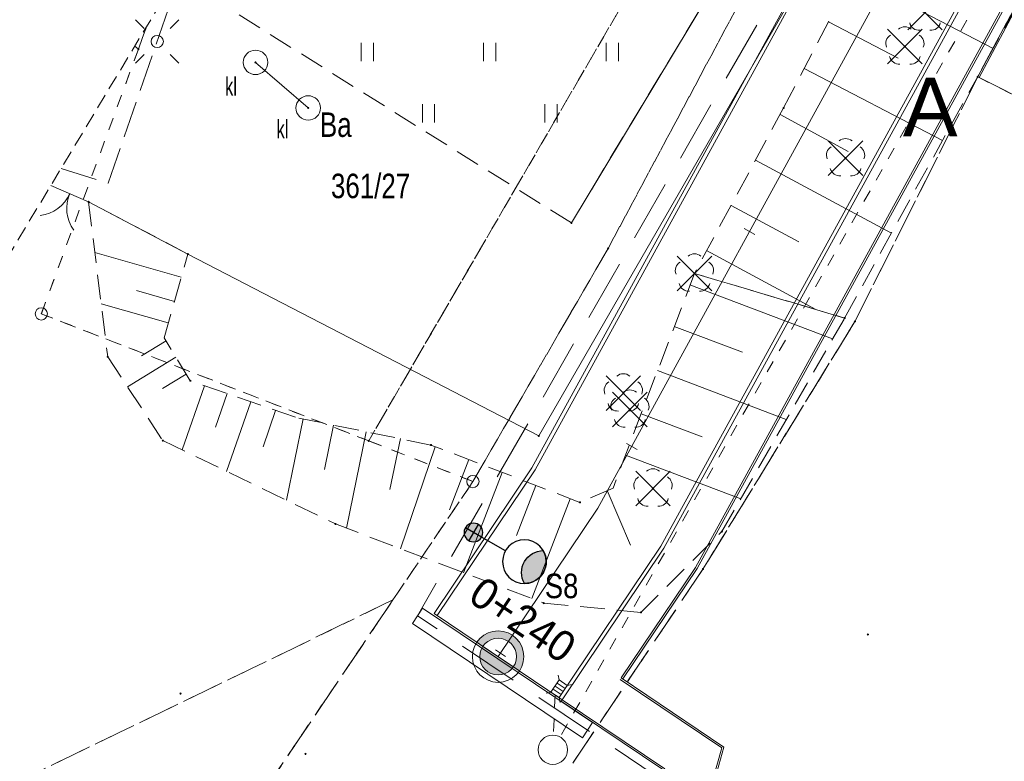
# Model space of a CAD drawing. Header units: metres. Extents: x 6541766 to 6542178, y 5894743 to 5895314.
# Tile 17 of 77: x 6541833 to 6541874, y 5895080 to 5895110. Entities that reach past the tile are written whole.
import ezdxf

# ---------------------------------------------------------------- set-up
doc = ezdxf.new("R2010")
doc.units = ezdxf.units.M
for name, pattern in [('0.5_0.5', [1, 0.5, -0.5]), ('1.0_0.5', [1.5, 1, -0.5]), ('1.5_0.5', [2, 1.5, -0.5]), ('2', [0.9, 0.6, -0.3]), ('DASHED', [0.75, 0.5, -0.25]), ('egkk-500', [2, 1.5, -0.5]), ('egug-500', [1, 0.5, -0.5]), ('otob_500', [0])]:
    doc.linetypes.add(name, pattern=pattern)
for name, color, linetype in [('000 Inne (niezydentyfikowane)', 7, 'Continuous'), ('210-oznaczenie konturu użytku gruntowego', 7, 'Continuous'), ('211-numer działki ewidencyjnej', 7, 'Continuous'), ('217-kontur klasyfikacyjny', 7, 'Continuous'), ('218-kontur użytku gruntowego', 7, 'Continuous'), ('219-działka ewidencyjna', 7, 'Continuous'), ('_dr_krawężnik wystający 15x30', 214, 'Continuous'), ('_rozbiórki', 1, 'Continuous'), ('brama', 7, 'Continuous'), ('C-DROGI-SYTUACJA-ETYKIETY', 7, 'Continuous'), ('jezdnia', 7, 'Continuous'), ('ogrodzenie trwałe', 7, 'Continuous'), ('osadnik  szambo-Atr17', 7, 'Continuous'), ('przewód kanalizacyjny', 7, 'Continuous'), ('skarpa nieumocniona', 7, 'Continuous'), ('trawnik', 7, 'Continuous'), ('Zakres', 7, 'Continuous')]:
    doc.layers.add(name, color=color, linetype=linetype)
for name, color, linetype, lineweight in [('_dr_obrzeże 8x30', 210, 'Continuous', 30), ('_dr_ścieki kd', 36, 'Continuous', 30), ('A-OPIS', 4, 'Continuous', 20), ('A-OZNACZENIA', 7, 'Continuous', 15), ('IE - Kable projektowane', 1, 'DASHED', 20), ('IE - podklad', 8, 'Continuous', 9), ('IE - rury ochronne', 5, 'Continuous', 9), ('IE - SŁUP', 1, 'Continuous', 30), ('IE - SŁUP 150W', 1, 'Continuous', 30)]:
    doc.layers.add(name, color=color, linetype=linetype, lineweight=lineweight)
doc.layers.add('A-ZIELŃ - PROJ -B', color=7, linetype='Continuous', lineweight=13, true_color=0x91c200)
doc.styles.add('ARIAL', font='arial.ttf')
doc.styles.add('MtXpl_Arial73', font='arial.ttf', dxfattribs={"height": 0.2})
doc.linetypes.add('902-500', pattern='A,3.75,0,[1,ksztalty.shx,S=0.5,R=0,X=0,Y=0],3.75', length=7.5)

# ---------------------------------------------------------------- blocks, each defined once
blk = doc.blocks.new('blok - sanitarne pzt chelmza ng')
at = {"layer": '_dr_ścieki kd', "linetype": '0.5_0.5', "lineweight": 9}
for p, q in [((6542384.316, 5895131.51), (6542355.379, 5895080.53)), ((6542355.173, 5895082.246, 88.662), (6542355.107, 5895080.607, 88.662))]:
    blk.add_line(p, q, dxfattribs=at)
at = {"layer": '_dr_ścieki kd', "lineweight": 9, "elevation": 88.662, "flags": 128}
for points in [[(6542355.674, 5895082.632), (6542355.343, 5895082.855), (6542355.007, 5895082.358), (6542355.339, 5895082.134), (6542355.674, 5895082.632)], [(6542355.591, 5895082.507), (6542355.259, 5895082.731)], [(6542355.343, 5895082.855), (6542355.304, 5895083.052)], [(6542355.007, 5895082.358), (6542354.811, 5895082.319)], [(6542355.423, 5895082.259), (6542355.091, 5895082.482)], [(6542355.507, 5895082.383), (6542355.175, 5895082.606)], [(6542355.674, 5895082.632), (6542355.871, 5895082.67)], [(6542355.339, 5895082.134), (6542355.377, 5895081.938)]]:
    blk.add_lwpolyline(points, dxfattribs=at)
at = {"layer": '_dr_ścieki kd', "lineweight": 9}
blk.add_circle((6542355.083, 5895080.008), 0.6, dxfattribs=at)
at = {"layer": '_rozbiórki', "lineweight": 9}
for p, q in [((6542369.563, 5895110.787), (6542370.977, 5895109.373)), ((6542370.977, 5895110.787), (6542369.563, 5895109.373)), ((6542368.743, 5895109.407), (6542370.157, 5895107.993)), ((6542370.157, 5895109.407), (6542368.743, 5895107.993)), ((6542366.323, 5895104.847), (6542367.737, 5895103.433)), ((6542367.737, 5895104.847), (6542366.323, 5895103.433)), ((6542360.153, 5895100.147), (6542361.567, 5895098.733)), ((6542361.567, 5895100.147), (6542360.153, 5895098.733)), ((6542357.253, 5895095.257), (6542358.667, 5895093.843)), ((6542358.667, 5895095.257), (6542357.253, 5895093.843)), ((6542357.523, 5895094.597), (6542358.937, 5895093.183)), ((6542358.937, 5895094.597), (6542357.523, 5895093.183)), ((6542358.463, 5895091.377), (6542359.877, 5895089.963)), ((6542359.877, 5895091.377), (6542358.463, 5895089.963))]:
    blk.add_line(p, q, dxfattribs=at)
at = {"layer": 'przewód kanalizacyjny', "color": 34, "linetype": 'Continuous', "lineweight": 9}
blk.add_line((6542342.95, 5895108.05), (6542345.1, 5895106.19), dxfattribs=at)
blk = doc.blocks.new('blok - podklad szary rfqfqw')
at = {"linetype": 'ByBlock', "lineweight": 9}
for points in [[(6541853.472, 5895083.39), (6541853.721, 5895083.222, 0.414214), (6541853.435, 5895084.679, 0.414214), (6541851.978, 5895084.394), (6541852.227, 5895084.226, -0.414214), (6541853.268, 5895084.43, -0.414214)], [(6541852.227, 5895084.226, 0.414214), (6541852.431, 5895083.186, 0.414214), (6541853.472, 5895083.39)], [(6541852.227, 5895084.226, 0.414214), (6541852.431, 5895083.186, 0.414214), (6541853.472, 5895083.39)]]:
    blk.add_hatch(color=8, dxfattribs=at).paths.add_polyline_path(points)
at = {"color": 8, "lineweight": 9}
for p, q in [((6541891.698, 5895153.257), (6541856.923, 5895089.868)), ((6541856.923, 5895089.868), (6541852.849, 5895083.808)), ((6541850.235, 5895085.565, 87.8), (6541855.463, 5895082.051, 87.8)), ((6541857.824, 5895082.874), (6541861.974, 5895080.084)), ((6541861.974, 5895080.084), (6541844.097, 5895016.209))]:
    blk.add_line(p, q, dxfattribs=at)
at = {"color": 8, "linetype": 'Continuous', "lineweight": 9}
for p, q in [((6541838.41, 5895109.431), (6541838.057, 5895109.784)), ((6541839.471, 5895109.431), (6541839.824, 5895109.784)), ((6541847.259, 5895108.099), (6541847.259, 5895108.849)), ((6541847.759, 5895108.099), (6541847.759, 5895108.849)), ((6541852.259, 5895108.099), (6541852.259, 5895108.849)), ((6541852.759, 5895108.099), (6541852.759, 5895108.849)), ((6541857.259, 5895108.099), (6541857.259, 5895108.849)), ((6541857.759, 5895108.099), (6541857.759, 5895108.849)), ((6541838.41, 5895108.37), (6541838.057, 5895108.017)), ((6541839.471, 5895108.37), (6541839.824, 5895108.017)), ((6541849.759, 5895105.599), (6541849.759, 5895106.349)), ((6541850.259, 5895105.599), (6541850.259, 5895106.349)), ((6541854.759, 5895105.599), (6541854.759, 5895106.349)), ((6541855.259, 5895105.599), (6541855.259, 5895106.349))]:
    blk.add_line(p, q, dxfattribs=at)
at = {"color": 8, "linetype": 'ByBlock', "lineweight": 9}
for p, q in [((6541863.332, 5895101.03), (6541862.893, 5895101.271)), ((6541858.522, 5895092.263), (6541858.084, 5895092.503)), ((6541852.227, 5895084.226), (6541851.978, 5895084.394)), ((6541853.472, 5895083.39), (6541852.227, 5895084.226)), ((6541853.472, 5895083.39), (6541852.227, 5895084.226)), ((6541853.152, 5895083.81), (6541852.737, 5895084.089)), ((6541853.472, 5895083.39), (6541853.721, 5895083.222))]:
    blk.add_line(p, q, dxfattribs=at)
at = {"color": 8, "linetype": 'Continuous', "lineweight": 9}
for centre, radius in [((6541838.94, 5895108.9), 0.25), ((6541842.95, 5895108.05), 0.5), ((6541845.1, 5895106.19), 0.5), ((6541834.21, 5895097.79), 0.25), ((6541851.82, 5895090.95), 0.25)]:
    blk.add_circle(centre, radius, dxfattribs=at)
at = {"color": 8, "linetype": 'ByBlock', "lineweight": 9}
for radius in [1.05, 0.75, 0.75]:
    blk.add_circle((6541852.849, 5895083.808), radius, dxfattribs=at)
at = {"color": 8, "linetype": 'Continuous', "lineweight": 9}
for centre, radius, start, end in [((6541870.035, 5895109.756), 0.4, 193.221, 274.871), ((6541870.505, 5895109.756), 0.4, 265.129, 346.779), ((6541869.45, 5895109.1), 0.4, 49.272, 130.728), ((6541869.07, 5895108.824), 0.4, 121.308, 202.548), ((6541869.83, 5895108.824), 0.4, 337.452, 58.692), ((6541869.215, 5895108.376), 0.4, 193.221, 274.871), ((6541869.685, 5895108.376), 0.4, 265.129, 346.779), ((6541867.03, 5895104.54), 0.4, 49.272, 130.728), ((6541866.65, 5895104.264), 0.4, 121.308, 202.548), ((6541867.41, 5895104.264), 0.4, 337.452, 58.692), ((6541866.795, 5895103.816), 0.4, 193.221, 274.871), ((6541867.265, 5895103.816), 0.4, 265.129, 346.779), ((6541833.996, 5895103.295), 1.5, 276.443, 336.443), ((6541836.746, 5895102.097), 1.5, 156.443, 216.443), ((6541860.86, 5895099.84), 0.4, 49.272, 130.728), ((6541860.48, 5895099.564), 0.4, 121.308, 202.548), ((6541861.24, 5895099.564), 0.4, 337.452, 58.692), ((6541860.625, 5895099.116), 0.4, 193.221, 274.871), ((6541861.095, 5895099.116), 0.4, 265.129, 346.779), ((6541857.96, 5895094.95), 0.4, 49.272, 130.728), ((6541857.58, 5895094.674), 0.4, 121.308, 202.548), ((6541858.34, 5895094.674), 0.4, 337.452, 58.692), ((6541857.85, 5895094.014), 0.4, 121.308, 202.548), ((6541858.23, 5895094.29), 0.4, 49.272, 130.728), ((6541858.61, 5895094.014), 0.4, 337.452, 58.692), ((6541857.725, 5895094.226), 0.4, 193.221, 274.871), ((6541858.195, 5895094.226), 0.4, 265.129, 346.779), ((6541857.995, 5895093.566), 0.4, 193.221, 274.871), ((6541858.465, 5895093.566), 0.4, 265.129, 346.779), ((6541858.79, 5895090.794), 0.4, 121.308, 202.548), ((6541859.17, 5895091.07), 0.4, 49.272, 130.728), ((6541859.55, 5895090.794), 0.4, 337.452, 58.692), ((6541858.935, 5895090.346), 0.4, 193.221, 274.871), ((6541859.405, 5895090.346), 0.4, 265.129, 346.779)]:
    blk.add_arc(centre, radius, start, end, dxfattribs=at)
at = {"color": 8, "linetype": 'Continuous', "lineweight": 9, "extrusion": (0, 0, -1)}
for points in [[(-6541838.138, 5895108.558), (-6541838.138, 5895108.622), (-6541838.125, 5895108.59)], [(-6541838.138, 5895108.622), (-6541838.17, 5895108.545), (-6541838.17, 5895108.635)], [(-6541838.138, 5895108.622), (-6541838.138, 5895108.558), (-6541838.17, 5895108.545)], [(-6541838.17, 5895108.635), (-6541838.17, 5895108.545), (-6541838.202, 5895108.558)], [(-6541838.17, 5895108.635), (-6541838.202, 5895108.558), (-6541838.202, 5895108.622)], [(-6541838.202, 5895108.622), (-6541838.202, 5895108.558), (-6541838.215, 5895108.59)], [(-6541869.415, 5895108.665), (-6541869.415, 5895108.735), (-6541869.4, 5895108.7)], [(-6541869.415, 5895108.735), (-6541869.45, 5895108.65), (-6541869.45, 5895108.75)], [(-6541869.415, 5895108.735), (-6541869.415, 5895108.665), (-6541869.45, 5895108.65)], [(-6541869.45, 5895108.75), (-6541869.45, 5895108.65), (-6541869.485, 5895108.665)], [(-6541869.45, 5895108.75), (-6541869.485, 5895108.665), (-6541869.485, 5895108.735)], [(-6541869.485, 5895108.735), (-6541869.485, 5895108.665), (-6541869.5, 5895108.7)], [(-6541842.918, 5895108.018), (-6541842.918, 5895108.082), (-6541842.905, 5895108.05)], [(-6541842.918, 5895108.082), (-6541842.95, 5895108.005), (-6541842.95, 5895108.095)], [(-6541842.918, 5895108.082), (-6541842.918, 5895108.018), (-6541842.95, 5895108.005)], [(-6541842.95, 5895108.095), (-6541842.95, 5895108.005), (-6541842.982, 5895108.018)], [(-6541842.95, 5895108.095), (-6541842.982, 5895108.018), (-6541842.982, 5895108.082)], [(-6541842.982, 5895108.082), (-6541842.982, 5895108.018), (-6541842.995, 5895108.05)], [(-6541872.388, 5895107.428), (-6541872.388, 5895107.492), (-6541872.375, 5895107.46)], [(-6541872.388, 5895107.492), (-6541872.42, 5895107.415), (-6541872.42, 5895107.505)], [(-6541872.388, 5895107.492), (-6541872.388, 5895107.428), (-6541872.42, 5895107.415)], [(-6541872.42, 5895107.505), (-6541872.42, 5895107.415), (-6541872.452, 5895107.428)], [(-6541872.42, 5895107.505), (-6541872.452, 5895107.428), (-6541872.452, 5895107.492)], [(-6541872.452, 5895107.492), (-6541872.452, 5895107.428), (-6541872.465, 5895107.46)], [(-6541845.068, 5895106.158), (-6541845.068, 5895106.222), (-6541845.055, 5895106.19)], [(-6541845.068, 5895106.222), (-6541845.1, 5895106.145), (-6541845.1, 5895106.235)], [(-6541845.068, 5895106.222), (-6541845.068, 5895106.158), (-6541845.1, 5895106.145)], [(-6541845.1, 5895106.235), (-6541845.1, 5895106.145), (-6541845.132, 5895106.158)], [(-6541845.1, 5895106.235), (-6541845.132, 5895106.158), (-6541845.132, 5895106.222)], [(-6541845.132, 5895106.222), (-6541845.132, 5895106.158), (-6541845.145, 5895106.19)], [(-6541864.468, 5895106.158), (-6541864.468, 5895106.222), (-6541864.455, 5895106.19)], [(-6541864.468, 5895106.222), (-6541864.5, 5895106.145), (-6541864.5, 5895106.235)], [(-6541864.468, 5895106.222), (-6541864.468, 5895106.158), (-6541864.5, 5895106.145)], [(-6541864.5, 5895106.235), (-6541864.5, 5895106.145), (-6541864.532, 5895106.158)], [(-6541864.5, 5895106.235), (-6541864.532, 5895106.158), (-6541864.532, 5895106.222)], [(-6541864.532, 5895106.222), (-6541864.532, 5895106.158), (-6541864.545, 5895106.19)], [(-6541866.995, 5895104.105), (-6541866.995, 5895104.175), (-6541866.98, 5895104.14)], [(-6541866.995, 5895104.175), (-6541867.03, 5895104.09), (-6541867.03, 5895104.19)], [(-6541866.995, 5895104.175), (-6541866.995, 5895104.105), (-6541867.03, 5895104.09)], [(-6541867.03, 5895104.19), (-6541867.03, 5895104.09), (-6541867.065, 5895104.105)], [(-6541867.03, 5895104.19), (-6541867.065, 5895104.105), (-6541867.065, 5895104.175)], [(-6541867.065, 5895104.175), (-6541867.065, 5895104.105), (-6541867.08, 5895104.14)], [(-6541836.108, 5895102.328), (-6541836.108, 5895102.392), (-6541836.095, 5895102.36)], [(-6541836.108, 5895102.392), (-6541836.14, 5895102.315), (-6541836.14, 5895102.405)], [(-6541836.108, 5895102.392), (-6541836.108, 5895102.328), (-6541836.14, 5895102.315)], [(-6541836.14, 5895102.405), (-6541836.14, 5895102.315), (-6541836.172, 5895102.328)], [(-6541836.14, 5895102.405), (-6541836.172, 5895102.328), (-6541836.172, 5895102.392)], [(-6541836.172, 5895102.392), (-6541836.172, 5895102.328), (-6541836.185, 5895102.36)], [(-6541855.808, 5895101.468), (-6541855.808, 5895101.532), (-6541855.795, 5895101.5)], [(-6541855.808, 5895101.532), (-6541855.84, 5895101.455), (-6541855.84, 5895101.545)], [(-6541855.808, 5895101.532), (-6541855.808, 5895101.468), (-6541855.84, 5895101.455)], [(-6541855.84, 5895101.545), (-6541855.84, 5895101.455), (-6541855.872, 5895101.468)], [(-6541855.84, 5895101.545), (-6541855.872, 5895101.468), (-6541855.872, 5895101.532)], [(-6541855.872, 5895101.532), (-6541855.872, 5895101.468), (-6541855.885, 5895101.5)], [(-6541857.308, 5895100.428), (-6541857.308, 5895100.492), (-6541857.295, 5895100.46)], [(-6541857.308, 5895100.492), (-6541857.34, 5895100.415), (-6541857.34, 5895100.505)], [(-6541857.308, 5895100.492), (-6541857.308, 5895100.428), (-6541857.34, 5895100.415)], [(-6541857.34, 5895100.505), (-6541857.34, 5895100.415), (-6541857.372, 5895100.428)], [(-6541857.34, 5895100.505), (-6541857.372, 5895100.428), (-6541857.372, 5895100.492)], [(-6541857.372, 5895100.492), (-6541857.372, 5895100.428), (-6541857.385, 5895100.46)], [(-6541840.158, 5895100.198), (-6541840.158, 5895100.262), (-6541840.145, 5895100.23)], [(-6541840.158, 5895100.262), (-6541840.19, 5895100.185), (-6541840.19, 5895100.275)], [(-6541840.158, 5895100.262), (-6541840.158, 5895100.198), (-6541840.19, 5895100.185)], [(-6541840.19, 5895100.275), (-6541840.19, 5895100.185), (-6541840.222, 5895100.198)], [(-6541840.19, 5895100.275), (-6541840.222, 5895100.198), (-6541840.222, 5895100.262)], [(-6541840.222, 5895100.262), (-6541840.222, 5895100.198), (-6541840.235, 5895100.23)], [(-6541860.825, 5895099.405), (-6541860.825, 5895099.475), (-6541860.81, 5895099.44)], [(-6541860.828, 5895099.408), (-6541860.828, 5895099.472), (-6541860.815, 5895099.44)], [(-6541860.825, 5895099.475), (-6541860.86, 5895099.39), (-6541860.86, 5895099.49)], [(-6541860.825, 5895099.475), (-6541860.825, 5895099.405), (-6541860.86, 5895099.39)], [(-6541860.828, 5895099.472), (-6541860.86, 5895099.395), (-6541860.86, 5895099.485)], [(-6541860.828, 5895099.472), (-6541860.828, 5895099.408), (-6541860.86, 5895099.395)], [(-6541860.86, 5895099.49), (-6541860.86, 5895099.39), (-6541860.895, 5895099.405)], [(-6541860.86, 5895099.49), (-6541860.895, 5895099.405), (-6541860.895, 5895099.475)], [(-6541860.86, 5895099.485), (-6541860.86, 5895099.395), (-6541860.892, 5895099.408)], [(-6541860.86, 5895099.485), (-6541860.892, 5895099.408), (-6541860.892, 5895099.472)], [(-6541860.892, 5895099.472), (-6541860.892, 5895099.408), (-6541860.905, 5895099.44)], [(-6541860.895, 5895099.475), (-6541860.895, 5895099.405), (-6541860.91, 5895099.44)], [(-6541866.958, 5895097.588), (-6541866.958, 5895097.652), (-6541866.945, 5895097.62)], [(-6541866.958, 5895097.652), (-6541866.99, 5895097.575), (-6541866.99, 5895097.665)], [(-6541866.958, 5895097.652), (-6541866.958, 5895097.588), (-6541866.99, 5895097.575)], [(-6541866.99, 5895097.665), (-6541866.99, 5895097.575), (-6541867.022, 5895097.588)], [(-6541866.99, 5895097.665), (-6541867.022, 5895097.588), (-6541867.022, 5895097.652)], [(-6541867.022, 5895097.652), (-6541867.022, 5895097.588), (-6541867.035, 5895097.62)], [(-6541867.378, 5895097.448), (-6541867.378, 5895097.512), (-6541867.365, 5895097.48)], [(-6541867.378, 5895097.512), (-6541867.41, 5895097.435), (-6541867.41, 5895097.525)], [(-6541867.378, 5895097.512), (-6541867.378, 5895097.448), (-6541867.41, 5895097.435)], [(-6541867.41, 5895097.525), (-6541867.41, 5895097.435), (-6541867.442, 5895097.448)], [(-6541867.41, 5895097.525), (-6541867.442, 5895097.448), (-6541867.442, 5895097.512)], [(-6541867.442, 5895097.512), (-6541867.442, 5895097.448), (-6541867.455, 5895097.48)], [(-6541836.888, 5895096.008), (-6541836.888, 5895096.072), (-6541836.875, 5895096.04)], [(-6541836.888, 5895096.072), (-6541836.92, 5895095.995), (-6541836.92, 5895096.085)], [(-6541836.888, 5895096.072), (-6541836.888, 5895096.008), (-6541836.92, 5895095.995)], [(-6541836.92, 5895096.085), (-6541836.92, 5895095.995), (-6541836.952, 5895096.008)], [(-6541836.92, 5895096.085), (-6541836.952, 5895096.008), (-6541836.952, 5895096.072)], [(-6541836.952, 5895096.072), (-6541836.952, 5895096.008), (-6541836.965, 5895096.04)], [(-6541840.258, 5895095.028), (-6541840.258, 5895095.092), (-6541840.245, 5895095.06)], [(-6541840.258, 5895095.092), (-6541840.29, 5895095.015), (-6541840.29, 5895095.105)], [(-6541840.258, 5895095.092), (-6541840.258, 5895095.028), (-6541840.29, 5895095.015)], [(-6541840.29, 5895095.105), (-6541840.29, 5895095.015), (-6541840.322, 5895095.028)], [(-6541840.29, 5895095.105), (-6541840.322, 5895095.028), (-6541840.322, 5895095.092)], [(-6541840.322, 5895095.092), (-6541840.322, 5895095.028), (-6541840.335, 5895095.06)], [(-6541857.925, 5895094.515), (-6541857.925, 5895094.585), (-6541857.91, 5895094.55)], [(-6541857.925, 5895094.585), (-6541857.96, 5895094.5), (-6541857.96, 5895094.6)], [(-6541857.925, 5895094.585), (-6541857.925, 5895094.515), (-6541857.96, 5895094.5)], [(-6541857.96, 5895094.6), (-6541857.96, 5895094.5), (-6541857.995, 5895094.515)], [(-6541857.96, 5895094.6), (-6541857.995, 5895094.515), (-6541857.995, 5895094.585)], [(-6541857.995, 5895094.585), (-6541857.995, 5895094.515), (-6541858.01, 5895094.55)], [(-6541858.195, 5895093.925), (-6541858.23, 5895093.84), (-6541858.23, 5895093.94)], [(-6541858.23, 5895093.94), (-6541858.23, 5895093.84), (-6541858.265, 5895093.855)], [(-6541858.23, 5895093.94), (-6541858.265, 5895093.855), (-6541858.265, 5895093.925)], [(-6541858.195, 5895093.855), (-6541858.195, 5895093.925), (-6541858.18, 5895093.89)], [(-6541858.195, 5895093.925), (-6541858.195, 5895093.855), (-6541858.23, 5895093.84)], [(-6541858.265, 5895093.925), (-6541858.265, 5895093.855), (-6541858.28, 5895093.89)], [(-6541854.478, 5895092.778), (-6541854.478, 5895092.842), (-6541854.465, 5895092.81)], [(-6541854.478, 5895092.842), (-6541854.51, 5895092.765), (-6541854.51, 5895092.855)], [(-6541854.478, 5895092.842), (-6541854.478, 5895092.778), (-6541854.51, 5895092.765)], [(-6541854.51, 5895092.855), (-6541854.51, 5895092.765), (-6541854.542, 5895092.778)], [(-6541854.51, 5895092.855), (-6541854.542, 5895092.778), (-6541854.542, 5895092.842)], [(-6541854.542, 5895092.842), (-6541854.542, 5895092.778), (-6541854.555, 5895092.81)], [(-6541839.138, 5895092.588), (-6541839.138, 5895092.652), (-6541839.125, 5895092.62)], [(-6541839.138, 5895092.652), (-6541839.17, 5895092.575), (-6541839.17, 5895092.665)], [(-6541839.138, 5895092.652), (-6541839.138, 5895092.588), (-6541839.17, 5895092.575)], [(-6541839.17, 5895092.665), (-6541839.17, 5895092.575), (-6541839.202, 5895092.588)], [(-6541839.17, 5895092.665), (-6541839.202, 5895092.588), (-6541839.202, 5895092.652)], [(-6541839.202, 5895092.652), (-6541839.202, 5895092.588), (-6541839.215, 5895092.62)], [(-6541847.538, 5895092.578), (-6541847.538, 5895092.642), (-6541847.525, 5895092.61)], [(-6541847.538, 5895092.642), (-6541847.57, 5895092.565), (-6541847.57, 5895092.655)], [(-6541847.538, 5895092.642), (-6541847.538, 5895092.578), (-6541847.57, 5895092.565)], [(-6541847.57, 5895092.655), (-6541847.57, 5895092.565), (-6541847.602, 5895092.578)], [(-6541847.57, 5895092.655), (-6541847.602, 5895092.578), (-6541847.602, 5895092.642)], [(-6541847.602, 5895092.642), (-6541847.602, 5895092.578), (-6541847.615, 5895092.61)], [(-6541850.078, 5895092.408), (-6541850.078, 5895092.472), (-6541850.065, 5895092.44)], [(-6541850.078, 5895092.472), (-6541850.11, 5895092.395), (-6541850.11, 5895092.485)], [(-6541850.078, 5895092.472), (-6541850.078, 5895092.408), (-6541850.11, 5895092.395)], [(-6541850.11, 5895092.485), (-6541850.11, 5895092.395), (-6541850.142, 5895092.408)], [(-6541850.11, 5895092.485), (-6541850.142, 5895092.408), (-6541850.142, 5895092.472)], [(-6541850.142, 5895092.472), (-6541850.142, 5895092.408), (-6541850.155, 5895092.44)], [(-6541859.135, 5895090.705), (-6541859.17, 5895090.62), (-6541859.17, 5895090.72)], [(-6541859.17, 5895090.72), (-6541859.17, 5895090.62), (-6541859.205, 5895090.635)], [(-6541859.17, 5895090.72), (-6541859.205, 5895090.635), (-6541859.205, 5895090.705)], [(-6541859.135, 5895090.635), (-6541859.135, 5895090.705), (-6541859.12, 5895090.67)], [(-6541859.135, 5895090.705), (-6541859.135, 5895090.635), (-6541859.17, 5895090.62)], [(-6541859.205, 5895090.705), (-6541859.205, 5895090.635), (-6541859.22, 5895090.67)], [(-6541856.158, 5895090.068), (-6541856.158, 5895090.132), (-6541856.145, 5895090.1)], [(-6541856.158, 5895090.132), (-6541856.19, 5895090.055), (-6541856.19, 5895090.145)], [(-6541856.158, 5895090.132), (-6541856.158, 5895090.068), (-6541856.19, 5895090.055)], [(-6541856.19, 5895090.145), (-6541856.19, 5895090.055), (-6541856.222, 5895090.068)], [(-6541856.19, 5895090.145), (-6541856.222, 5895090.068), (-6541856.222, 5895090.132)], [(-6541856.222, 5895090.132), (-6541856.222, 5895090.068), (-6541856.235, 5895090.1)], [(-6541846.178, 5895089.188), (-6541846.178, 5895089.252), (-6541846.165, 5895089.22)], [(-6541846.178, 5895089.252), (-6541846.21, 5895089.175), (-6541846.21, 5895089.265)], [(-6541846.178, 5895089.252), (-6541846.178, 5895089.188), (-6541846.21, 5895089.175)], [(-6541846.21, 5895089.265), (-6541846.21, 5895089.175), (-6541846.242, 5895089.188)], [(-6541846.21, 5895089.265), (-6541846.242, 5895089.188), (-6541846.242, 5895089.252)], [(-6541846.242, 5895089.252), (-6541846.242, 5895089.188), (-6541846.255, 5895089.22)], [(-6541861.948, 5895088.878), (-6541861.948, 5895088.942), (-6541861.935, 5895088.91)], [(-6541861.948, 5895088.942), (-6541861.98, 5895088.865), (-6541861.98, 5895088.955)], [(-6541861.948, 5895088.942), (-6541861.948, 5895088.878), (-6541861.98, 5895088.865)], [(-6541861.98, 5895088.955), (-6541861.98, 5895088.865), (-6541862.012, 5895088.878)], [(-6541861.98, 5895088.955), (-6541862.012, 5895088.878), (-6541862.012, 5895088.942)], [(-6541862.012, 5895088.942), (-6541862.012, 5895088.878), (-6541862.025, 5895088.91)], [(-6541861.178, 5895087.348), (-6541861.178, 5895087.412), (-6541861.165, 5895087.38)], [(-6541861.178, 5895087.412), (-6541861.21, 5895087.335), (-6541861.21, 5895087.425)], [(-6541861.178, 5895087.412), (-6541861.178, 5895087.348), (-6541861.21, 5895087.335)], [(-6541861.21, 5895087.425), (-6541861.21, 5895087.335), (-6541861.242, 5895087.348)], [(-6541861.21, 5895087.425), (-6541861.242, 5895087.348), (-6541861.242, 5895087.412)], [(-6541861.242, 5895087.412), (-6541861.242, 5895087.348), (-6541861.255, 5895087.38)], [(-6541854.678, 5895085.958), (-6541854.678, 5895086.022), (-6541854.665, 5895085.99)], [(-6541854.678, 5895086.022), (-6541854.71, 5895085.945), (-6541854.71, 5895086.035)], [(-6541854.678, 5895086.022), (-6541854.678, 5895085.958), (-6541854.71, 5895085.945)], [(-6541854.71, 5895086.035), (-6541854.71, 5895085.945), (-6541854.742, 5895085.958)], [(-6541854.71, 5895086.035), (-6541854.742, 5895085.958), (-6541854.742, 5895086.022)], [(-6541854.742, 5895086.022), (-6541854.742, 5895085.958), (-6541854.755, 5895085.99)], [(-6541858.648, 5895085.578), (-6541858.648, 5895085.642), (-6541858.635, 5895085.61)], [(-6541858.648, 5895085.642), (-6541858.68, 5895085.565), (-6541858.68, 5895085.655)], [(-6541858.648, 5895085.642), (-6541858.648, 5895085.578), (-6541858.68, 5895085.565)], [(-6541858.68, 5895085.655), (-6541858.68, 5895085.565), (-6541858.712, 5895085.578)], [(-6541858.68, 5895085.655), (-6541858.712, 5895085.578), (-6541858.712, 5895085.642)], [(-6541858.712, 5895085.642), (-6541858.712, 5895085.578), (-6541858.725, 5895085.61)], [(-6541867.908, 5895084.678), (-6541867.908, 5895084.742), (-6541867.895, 5895084.71)], [(-6541867.908, 5895084.742), (-6541867.94, 5895084.665), (-6541867.94, 5895084.755)], [(-6541867.908, 5895084.742), (-6541867.908, 5895084.678), (-6541867.94, 5895084.665)], [(-6541867.94, 5895084.755), (-6541867.94, 5895084.665), (-6541867.972, 5895084.678)], [(-6541867.94, 5895084.755), (-6541867.972, 5895084.678), (-6541867.972, 5895084.742)], [(-6541867.972, 5895084.742), (-6541867.972, 5895084.678), (-6541867.985, 5895084.71)], [(-6541839.858, 5895082.268), (-6541839.858, 5895082.332), (-6541839.845, 5895082.3)], [(-6541839.858, 5895082.332), (-6541839.89, 5895082.255), (-6541839.89, 5895082.345)], [(-6541839.858, 5895082.332), (-6541839.858, 5895082.268), (-6541839.89, 5895082.255)], [(-6541839.89, 5895082.345), (-6541839.89, 5895082.255), (-6541839.922, 5895082.268)], [(-6541839.89, 5895082.345), (-6541839.922, 5895082.268), (-6541839.922, 5895082.332)], [(-6541839.922, 5895082.332), (-6541839.922, 5895082.268), (-6541839.935, 5895082.3)], [(-6541844.958, 5895079.808), (-6541844.958, 5895079.872), (-6541844.945, 5895079.84)], [(-6541844.958, 5895079.872), (-6541844.99, 5895079.795), (-6541844.99, 5895079.885)], [(-6541844.958, 5895079.872), (-6541844.958, 5895079.808), (-6541844.99, 5895079.795)], [(-6541844.99, 5895079.885), (-6541844.99, 5895079.795), (-6541845.022, 5895079.808)], [(-6541844.99, 5895079.885), (-6541845.022, 5895079.808), (-6541845.022, 5895079.872)], [(-6541845.022, 5895079.872), (-6541845.022, 5895079.808), (-6541845.035, 5895079.84)]]:
    blk.add_solid(points, dxfattribs=at)
at = {"layer": '000 Inne (niezydentyfikowane)', "color": 8, "linetype": 'Continuous', "lineweight": 9}
for p, q in [((6541867.33, 5895111.6), (6541873.05, 5895108.61)), ((6541866.33, 5895109.7), (6541869.17, 5895108.22)), ((6541865.34, 5895107.8), (6541870.98, 5895104.86)), ((6541864.36, 5895105.92), (6541867.14, 5895104.42)), ((6541863.35, 5895104.06), (6541868.9, 5895101.08)), ((6541862.36, 5895102.21), (6541865.12, 5895100.73)), ((6541861.36, 5895100.37), (6541865.82, 5895097.97)), ((6541839.92, 5895099.29), (6541836.4, 5895100.29)), ((6541860.68, 5895098.97), (6541866.5, 5895096.77)), ((6541839.64, 5895098.29), (6541838.09, 5895098.74)), ((6541839.39, 5895097.42), (6541836.65, 5895098.2)), ((6541860.04, 5895097.28), (6541862.82, 5895096.23)), ((6541839.3, 5895096.69), (6541838.3, 5895096.08)), ((6541839.7, 5895096.02), (6541837.73, 5895094.81)), ((6541840.12, 5895095.33), (6541839.15, 5895094.74)), ((6541859.36, 5895095.48), (6541864.61, 5895093.48)), ((6541840.87, 5895094.86), (6541839.96, 5895092.24)), ((6541841.8, 5895094.54), (6541841.32, 5895093.17)), ((6541842.76, 5895094.2), (6541841.77, 5895091.36)), ((6541843.77, 5895093.85), (6541843.26, 5895092.37)), ((6541858.69, 5895093.71), (6541861.17, 5895092.77)), ((6541844.89, 5895093.51), (6541844.21, 5895090.19)), ((6541846.13, 5895093.25), (6541845.76, 5895091.44)), ((6541847.46, 5895092.98), (6541846.66, 5895089.05)), ((6541848.86, 5895092.7), (6541848.43, 5895090.62)), ((6541850.28, 5895092.37), (6541848.87, 5895088.21)), ((6541858.05, 5895092.03), (6541862.75, 5895090.25)), ((6541851.65, 5895091.85), (6541850.86, 5895089.8)), ((6541853.02, 5895091.32), (6541851.44, 5895087.23)), ((6541854.39, 5895090.79), (6541853.6, 5895088.75)), ((6541857.3, 5895090.58), (6541858.25, 5895088.35)), ((6541855.79, 5895090.25), (6541854.22, 5895086.18))]:
    blk.add_line(p, q, dxfattribs=at)
at = {"layer": '217-kontur klasyfikacyjny', "color": 8, "linetype": 'egkk-500', "lineweight": 9}
for p, q in [((6541881.77, 5895124.96), (6541872.42, 5895107.46)), ((6541872.42, 5895107.46), (6541867.41, 5895097.48)), ((6541867.41, 5895097.48), (6541861.21, 5895087.38)), ((6541861.21, 5895087.38), (6541819.67, 5895025.49)), ((6541817.4, 5895040), (6541848.56, 5895086.12)), ((6541848.56, 5895086.12), (6541826.73, 5895075.55))]:
    blk.add_line(p, q, dxfattribs=at)
at = {"layer": '218-kontur użytku gruntowego', "color": 8, "linetype": 'egug-500', "lineweight": 9}
for p, q in [((6541881.39, 5895145.46), (6541857.34, 5895100.46)), ((6541857.34, 5895100.46), (6541881.39, 5895145.46)), ((6541872.42, 5895107.46), (6541881.77, 5895124.96)), ((6541881.77, 5895124.96), (6541872.42, 5895107.46)), ((6541847.57, 5895092.61), (6541858.17, 5895110.84)), ((6541858.17, 5895110.84), (6541847.57, 5895092.61)), ((6541838.17, 5895108.59), (6541838.515, 5895109.53)), ((6541838.515, 5895109.53), (6541838.17, 5895108.59)), ((6541834.21, 5895097.79), (6541838.17, 5895108.59)), ((6541838.17, 5895108.59), (6541834.21, 5895097.79)), ((6541867.41, 5895097.48), (6541872.42, 5895107.46)), ((6541872.42, 5895107.46), (6541867.41, 5895097.48)), ((6541857.34, 5895100.46), (6541851.82, 5895090.95)), ((6541851.82, 5895090.95), (6541857.34, 5895100.46)), ((6541847.57, 5895092.61), (6541834.21, 5895097.79)), ((6541834.21, 5895097.79), (6541847.57, 5895092.61)), ((6541861.21, 5895087.38), (6541867.41, 5895097.48)), ((6541867.41, 5895097.48), (6541861.21, 5895087.38)), ((6541851.82, 5895090.95), (6541847.57, 5895092.61)), ((6541847.57, 5895092.61), (6541851.82, 5895090.95)), ((6541848.56, 5895086.12), (6541851.82, 5895090.95)), ((6541851.82, 5895090.95), (6541848.56, 5895086.12)), ((6541819.67, 5895025.49), (6541861.21, 5895087.38)), ((6541861.21, 5895087.38), (6541819.67, 5895025.49)), ((6541848.56, 5895086.12), (6541817.4, 5895040)), ((6541817.4, 5895040), (6541848.56, 5895086.12)), ((6541826.73, 5895075.55), (6541848.56, 5895086.12)), ((6541848.56, 5895086.12), (6541826.73, 5895075.55))]:
    blk.add_line(p, q, dxfattribs=at)
at = {"layer": '219-działka ewidencyjna', "color": 8, "linetype": '0.5_0.5', "lineweight": 9}
for p, q in [((6541857.34, 5895100.46), (6541881.39, 5895145.46)), ((6541872.42, 5895107.46), (6541885.03, 5895131.05)), ((6541858.17, 5895110.84), (6541847.57, 5895092.61)), ((6541838.515, 5895109.53), (6541838.17, 5895108.59)), ((6541834.21, 5895097.79), (6541838.17, 5895108.59)), ((6541838.02, 5895108.709), (6541838.17, 5895108.59)), ((6541867.41, 5895097.48), (6541872.42, 5895107.46)), ((6541872.42, 5895107.46), (6541893.433, 5895096.86)), ((6541857.34, 5895100.46), (6541851.82, 5895090.95)), ((6541847.57, 5895092.61), (6541834.21, 5895097.79)), ((6541861.21, 5895087.38), (6541867.41, 5895097.48)), ((6541851.82, 5895090.95), (6541847.57, 5895092.61)), ((6541851.82, 5895090.95), (6541811.72, 5895031.59)), ((6541819.67, 5895025.49), (6541861.21, 5895087.38))]:
    blk.add_line(p, q, dxfattribs=at)
at = {"layer": '_dr_krawężnik wystający 15x30', "color": 8, "lineweight": 9}
for p, q in [((6541888.937, 5895154.772), (6541854.23, 5895091.508)), ((6541889.068, 5895154.7), (6541854.358, 5895091.43)), ((6541859.488, 5895088.307), (6541894.328, 5895151.814)), ((6541859.617, 5895088.229), (6541894.46, 5895151.742)), ((6541854.23, 5895091.508), (6541850.235, 5895085.565)), ((6541854.358, 5895091.43), (6541850.359, 5895085.482)), ((6541854.23, 5895091.508), (6541854.23, 5895091.508)), ((6541855.339, 5895082.134), (6541859.488, 5895088.307)), ((6541855.463, 5895082.051), (6541859.617, 5895088.229))]:
    blk.add_line(p, q, dxfattribs=at)
at = {"layer": '_dr_obrzeże 8x30', "color": 8, "lineweight": 9}
for p, q in [((6541860.899, 5895087.448), (6541895.775, 5895151.021)), ((6541860.968, 5895087.406), (6541895.845, 5895150.982)), ((6541857.869, 5895082.94), (6541860.899, 5895087.448)), ((6541857.935, 5895082.895), (6541860.968, 5895087.406)), ((6541857.824, 5895082.874), (6541861.974, 5895080.084)), ((6541857.869, 5895082.94), (6541862.066, 5895080.118)), ((6541855.463, 5895082.051), (6541855.419, 5895081.984)), ((6541855.419, 5895081.984), (6541859.565, 5895079.197)), ((6541855.463, 5895082.051), (6541859.658, 5895079.231)), ((6541861.974, 5895080.084), (6541844.097, 5895016.209)), ((6541862.066, 5895080.118), (6541844.169, 5895016.169))]:
    blk.add_line(p, q, dxfattribs=at)
at = {"layer": 'A-OZNACZENIA', "color": 8, "linetype": 'DASHED', "lineweight": 9, "ltscale": 5}
for p, q in [((6541872.42, 5895107.46), (6541881.77, 5895124.96)), ((6541915.3, 5895085.83), (6541872.42, 5895107.46))]:
    blk.add_line(p, q, dxfattribs=at)
at = {"layer": 'A-ZIELŃ - PROJ -B', "color": 8, "lineweight": 9}
for p, q in [((6541881.77, 5895124.96), (6541872.483, 5895107.428)), ((6541872.483, 5895107.428), (6541915.3, 5895085.83))]:
    blk.add_line(p, q, dxfattribs=at)
at = {"layer": 'brama', "color": 8, "linetype": 'otob_500', "lineweight": 9}
blk.add_line((6541836.14, 5895102.36), (6541834.601, 5895103.031), dxfattribs=at)
at = {"layer": 'jezdnia', "color": 8, "linetype": '1.5_0.5', "lineweight": 9}
for p, q in [((6541836.94, 5895103.12), (6541840.006, 5895112.006)), ((6541835.015, 5895103.719), (6541836.94, 5895103.12))]:
    blk.add_line(p, q, dxfattribs=at)
at = {"layer": 'ogrodzenie trwałe', "color": 8, "linetype": '902-500', "lineweight": 9}
for p, q in [((6541854.51, 5895092.81), (6541866.58, 5895113.73)), ((6541855.84, 5895101.5), (6541863.36, 5895113.99)), ((6541836.14, 5895102.36), (6541840.19, 5895100.23)), ((6541840.19, 5895100.23), (6541854.51, 5895092.81))]:
    blk.add_line(p, q, dxfattribs=at)
at = {"layer": 'skarpa nieumocniona', "color": 8, "linetype": '1.0_0.5', "lineweight": 9}
for p, q in [((6541866.99, 5895097.62), (6541880.87, 5895122.79)), ((6541866.99, 5895097.62), (6541880.87, 5895122.79)), ((6541867.74, 5895112.39), (6541864.5, 5895106.19)), ((6541867.74, 5895112.39), (6541864.5, 5895106.19)), ((6541864.5, 5895106.19), (6541860.86, 5895099.44)), ((6541864.5, 5895106.19), (6541860.86, 5895099.44)), ((6541836.14, 5895102.36), (6541836.92, 5895096.04)), ((6541840.19, 5895100.23), (6541836.14, 5895102.36)), ((6541836.14, 5895102.36), (6541836.92, 5895096.04)), ((6541840.19, 5895100.23), (6541836.14, 5895102.36)), ((6541839.22, 5895096.81), (6541840.19, 5895100.23)), ((6541839.22, 5895096.81), (6541840.19, 5895100.23)), ((6541860.86, 5895099.44), (6541857.54, 5895090.68)), ((6541860.86, 5895099.44), (6541857.54, 5895090.68)), ((6541860.86, 5895099.44), (6541866.99, 5895097.62)), ((6541860.86, 5895099.44), (6541866.99, 5895097.62)), ((6541866.99, 5895097.62), (6541860.86, 5895099.44)), ((6541866.99, 5895097.62), (6541860.86, 5895099.44)), ((6541861.98, 5895088.91), (6541866.99, 5895097.62)), ((6541861.98, 5895088.91), (6541866.99, 5895097.62)), ((6541840.29, 5895095.06), (6541839.22, 5895096.81)), ((6541840.29, 5895095.06), (6541839.22, 5895096.81)), ((6541836.92, 5895096.04), (6541839.17, 5895092.62)), ((6541836.92, 5895096.04), (6541839.17, 5895092.62)), ((6541844.58, 5895093.57), (6541840.29, 5895095.06)), ((6541844.58, 5895093.57), (6541840.29, 5895095.06)), ((6541850.11, 5895092.44), (6541844.58, 5895093.57)), ((6541850.11, 5895092.44), (6541844.58, 5895093.57)), ((6541839.17, 5895092.62), (6541846.21, 5895089.22)), ((6541839.17, 5895092.62), (6541846.21, 5895089.22)), ((6541856.19, 5895090.1), (6541850.11, 5895092.44)), ((6541856.19, 5895090.1), (6541850.11, 5895092.44)), ((6541857.54, 5895090.68), (6541856.19, 5895090.1)), ((6541857.54, 5895090.68), (6541856.19, 5895090.1)), ((6541846.21, 5895089.22), (6541854.71, 5895085.99)), ((6541846.21, 5895089.22), (6541854.71, 5895085.99)), ((6541858.68, 5895085.61), (6541861.98, 5895088.91)), ((6541858.68, 5895085.61), (6541861.98, 5895088.91)), ((6541854.71, 5895085.99), (6541858.68, 5895085.61)), ((6541854.71, 5895085.99), (6541858.68, 5895085.61))]:
    blk.add_line(p, q, dxfattribs=at)
at = {"layer": 'trawnik', "color": 8, "linetype": '1.0_0.5', "lineweight": 9}
for p, q in [((6541863.36, 5895113.99), (6541855.84, 5895101.5)), ((6541855.84, 5895101.5), (6541840.66, 5895111))]:
    blk.add_line(p, q, dxfattribs=at)
at = {"layer": 'Zakres', "color": 8, "linetype": '2', "lineweight": 9}
blk.add_line((6541870.71, 5895162.99), (6541810.21, 5895062.53), dxfattribs=at)
blk.add_line((6541870.71, 5895162.99), (6541810.21, 5895062.53), dxfattribs=at)
blk.add_line((6541870.71, 5895162.99), (6541810.21, 5895062.53), dxfattribs=at)
blk.add_line((6541870.71, 5895162.99), (6541810.21, 5895062.53), dxfattribs=at)
at = {"layer": '210-oznaczenie konturu użytku gruntowego', "color": 8, "linetype": 'Continuous', "lineweight": 9, "width": 0.79}
blk.add_text('Ba', height=1, dxfattribs=at).set_placement((6541845.58, 5895105.01))
at = {"layer": '211-numer działki ewidencyjnej', "color": 8, "linetype": 'Continuous', "lineweight": 9, "width": 0.79}
blk.add_text('361/27', height=1, dxfattribs=at).set_placement((6541846.03, 5895102.51))
at = {"layer": 'A-OPIS', "color": 8, "lineweight": 9, "style": 'MtXpl_Arial73'}
blk.add_text('A', height=2.4, dxfattribs=at).set_placement((6541869.364, 5895105.028))
at = {"layer": 'C-DROGI-SYTUACJA-ETYKIETY', "color": 8, "lineweight": 9, "insert": (6541854.209, 5895085.831), "char_height": 1.25, "attachment_point": 2, "rotation": 326.0887}
blk.add_mtext('0+240', dxfattribs=at)
blk.add_mtext('0+240', dxfattribs=at)
at = {"layer": 'osadnik  szambo-Atr17', "color": 8, "lineweight": 9, "width": 0.667}
for p in [(6541841.71, 5895106.69), (6541843.81, 5895104.95)]:
    blk.add_text('kl', height=0.75, dxfattribs=at).set_placement(p)
blk = doc.blocks.new('slup pojedynczy')
at = {"layer": 'IE - SŁUP 150W', "ltscale": 0.75}
h = blk.add_hatch(color=256, dxfattribs=at)
edge = h.paths.add_edge_path()
edge.add_arc((4596208.008, 5925834.047), 0.338, 0, 360)
h = blk.add_hatch(color=256, dxfattribs=at)
edge = h.paths.add_edge_path()
edge.add_arc((4596208.008, 5925831.126), 0.792, 30, 150)
edge.add_arc((4596208.008, 5925831.918), 0.792, 210, 330)
for p, q in [((4596208.008, 5925833.71), (4596208.008, 5925834.385)), ((4596207.671, 5925834.047), (4596208.346, 5925834.047)), ((4596208.008, 5925832.71), (4596208.008, 5925833.71))]:
    blk.add_line(p, q, dxfattribs=at)
for centre, radius in [((4596208.008, 5925834.047), 0.338), ((4596208.008, 5925831.918), 0.792)]:
    blk.add_circle(centre, radius, dxfattribs=at)
for centre, start, end in [((4596208.008, 5925831.126), 30, 150), ((4596208.008, 5925831.918), 210, 330)]:
    blk.add_arc(centre, 0.792, start, end, dxfattribs=at)

msp = doc.modelspace()

# ---------------------------------------------------------------- linework, layer by layer
at = {"layer": 'IE - Kable projektowane', "ltscale": 5, "elevation": 86.721, "flags": 128}
msp.add_lwpolyline([(6541833.98, 5895004.719), (6541844.45, 5895015.909), (6541847.536, 5895026.936), (6541844.647, 5895027.745), (6541850.191, 5895047.556), (6541855.456, 5895066.4), (6541859.255, 5895078.955), (6541849.56, 5895085.473), (6541866.549, 5895115.048), (6541880.962, 5895141.429), (6541891.902, 5895161.39), (6541896.707, 5895167.147), (6541916.525, 5895189.657), (6541934.268, 5895213.82), (6541940.817, 5895223.302), (6541948.852, 5895239.982), (6541958.583, 5895268.41)], dxfattribs=at)
at = {"layer": 'IE - rury ochronne', "lineweight": 9, "elevation": 86.721}
msp.add_lwpolyline([(6541856.289, 5895080.5), (6541849.352, 5895085.163), (6541849.768, 5895085.782), (6541856.705, 5895081.119)], close=True, dxfattribs=at)

# ---------------------------------------------------------------- block references
at = {"layer": '_dr_ścieki kd', "lineweight": 9}
msp.add_blockref('blok - sanitarne pzt chelmza ng', (-500, 0), dxfattribs=at)
at = {"layer": 'IE - podklad'}
msp.add_blockref('blok - podklad szary rfqfqw', (0, 0), dxfattribs=at)
at = {"layer": 'IE - SŁUP', "xscale": -1.125, "yscale": 1.125, "zscale": 1.125, "rotation": 60.26799288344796}
msp.add_blockref('slup pojedynczy', (14895186.412, 7078878.571), dxfattribs=at)

# ---------------------------------------------------------------- texts
at = {"layer": 'IE - SŁUP', "style": 'ARIAL', "width": 0.8}
msp.add_text('S8', height=1, dxfattribs=at).set_placement((6541854.757, 5895086.191))

doc.saveas('drawing.dxf')
